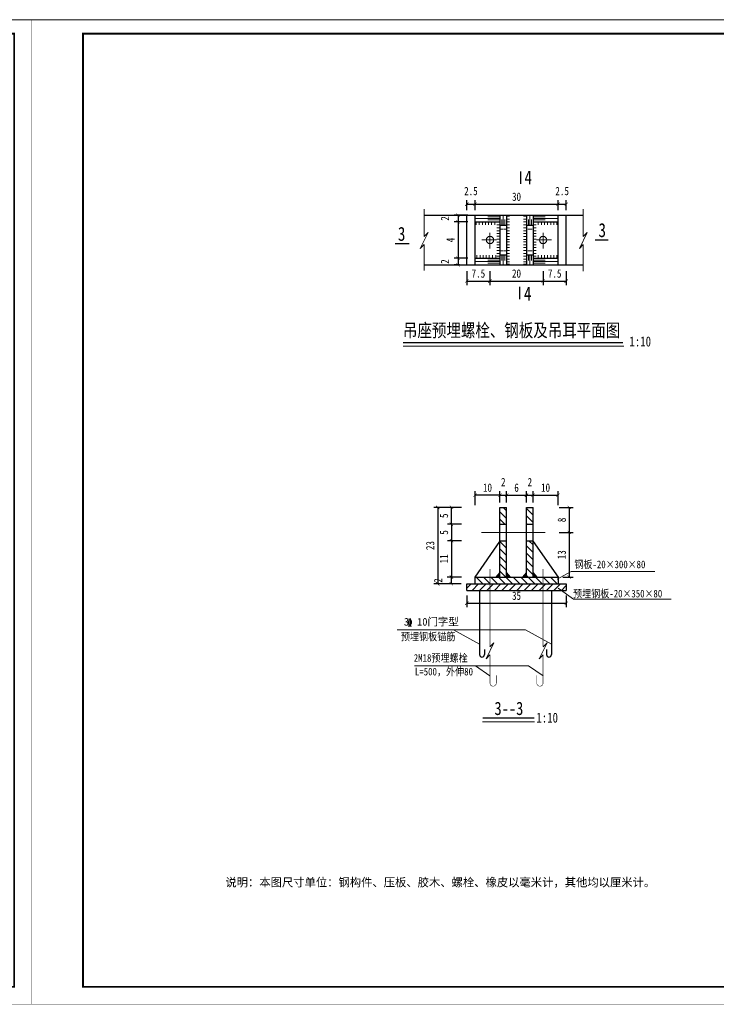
# Model space of a CAD drawing. Extents: x 36231 to 595326, y 3059 to 3871788.
# Tile 80 of 143: x 584999 to 585209, y 3865728 to 3866025. Entities that reach past the tile are written whole.
import ezdxf
from ezdxf.lldxf.tags import DXFTag

# ---------------------------------------------------------------- set-up
doc = ezdxf.new("R2010")
doc.units = 0
doc.header["$PDMODE"] = 32
doc.header["$PDSIZE"] = 0.2
doc.linetypes.add('HIDDEN', pattern=[0.375, 0.25, -0.125])
doc.layers.get('0').update_dxf_attribs({"linetype": 'CONTINUOUS'})
doc.layers.get('Defpoints').update_dxf_attribs({"linetype": 'CONTINUOUS'})
for name, color, linetype, lineweight in [('0.13文字', 3, 'CONTINUOUS', 13), ('图框１', 5, 'CONTINUOUS', 60), ('文字层', 7, 'CONTINUOUS', 15), ('标注线', 7, 'CONTINUOUS', 18), ('粗实线', 1, 'CONTINUOUS', 40), ('细实线', 3, 'CONTINUOUS', 20), ('虚线', 251, 'HIDDEN', 15), ('轮廓线', 1, 'CONTINUOUS', 30), ('轮廓西线', 1, 'CONTINUOUS', 15)]:
    doc.layers.add(name, color=color, linetype=linetype, lineweight=lineweight)
doc.styles.add('-仿宋_GB2312', font='仿宋_GB2312_0.ttf')
doc.styles.add('CHX-1', font='tssdeng.shx', dxfattribs={"width": 0.7, "height": 300, "bigfont": 'atssdchn.shx'})
doc.styles.add('HZTXT', font='仿宋_GB2312_0.ttf', dxfattribs={"width": 0.8, "height": 2.5})
tags = doc.linetypes.add('DASHDOT2', pattern=[0.5, 0.25, -0.125, 0, -0.125]).pattern_tags.tags
tags[10:11] = [DXFTag(74, 4), DXFTag(75, 0), DXFTag(340, '0'), DXFTag(46, 1.0), DXFTag(50, 0.0), DXFTag(44, 0.0), DXFTag(45, 0.0)]
tags[8:9] = [DXFTag(74, 4), DXFTag(75, 0), DXFTag(340, '0'), DXFTag(46, 1.0), DXFTag(50, 0.0), DXFTag(44, 0.0), DXFTag(45, 0.0)]
tags[6:7] = [DXFTag(74, 4), DXFTag(75, 0), DXFTag(340, '0'), DXFTag(46, 1.0), DXFTag(50, 0.0), DXFTag(44, 0.0), DXFTag(45, 0.0)]
tags[4:5] = [DXFTag(74, 4), DXFTag(75, 0), DXFTag(340, '0'), DXFTag(46, 1.0), DXFTag(50, 0.0), DXFTag(44, 0.0), DXFTag(45, 0.0)]
doc.dimstyles.new('工作室标准标注', dxfattribs={"dimtxt": 2.5, "dimasz": 1, "dimexe": 1.2, "dimexo": 1.5, "dimgap": 1, "dimtad": 1, "dimdec": 1, "dimzin": 0, "dimdsep": 46, "dimtxsty": 'HZTXT', "dimblk": 'ARCHTICK', "dimcen": 0.09, "dimadec": 0, "dimazin": 0, "dimtfac": 0.09, "dimtdec": 1, "dimtofl": 0, "dimtmove": 2, "dimatfit": 3, "dimldrblk": 'ARCHTICK', "dimfxl": 3, "dimfxlon": 1, "dimtolj": 1, "dimtzin": 0, "dimarcsym": 0})

# ---------------------------------------------------------------- blocks, each defined once
blk = doc.blocks.new('eesz')
at = {"layer": '图框１', "color": 7, "const_width": 0.467}
blk.add_lwpolyline([(25244.5, -497.6), (25244.5, -1980.6), (27344.5, -1980.6), (27344.5, -497.6)], close=True, dxfattribs=at)
blk.add_lwpolyline([(25244.5, -497.6), (25244.5, -1980.6), (27344.5, -1980.6), (27344.5, -497.6)], close=True, dxfattribs=at)
at = {"layer": '图框１', "color": 5, "const_width": 0.467}
blk.add_lwpolyline([(25244.5, -497.6), (25244.5, -1980.6), (27344.5, -1980.6), (27344.5, -497.6)], close=True, dxfattribs=at)
at = {"layer": '图框１', "color": 7}
blk.add_lwpolyline([(25322.3, -518.3, 3.11, 3.11, 0), (27318.5, -518.3, 2.59, 2.59, 0), (27318.5, -1954.6, 2.59, 2.59, 0), (25322.3, -1954.6, 2.59, 2.59, 0)], format="xyseb", close=True, dxfattribs=at)
blk.add_lwpolyline([(25322.3, -518.3, 3.11, 3.11, 0), (27318.5, -518.3, 2.59, 2.59, 0), (27318.5, -1954.6, 2.59, 2.59, 0), (25322.3, -1954.6, 2.59, 2.59, 0)], format="xyseb", close=True, dxfattribs=at)
at = {"layer": '图框１', "color": 5}
blk.add_lwpolyline([(25322.3, -518.3, 3.11, 3.11, 0), (27318.5, -518.3, 2.59, 2.59, 0), (27318.5, -1954.6, 2.59, 2.59, 0), (25322.3, -1954.6, 2.59, 2.59, 0)], format="xyseb", close=True, dxfattribs=at)
blk = doc.blocks.new('_ARCHTICK')
at = {"color": 0, "linetype": 'ByBlock', "const_width": 0.15}
blk.add_lwpolyline([(-0.5, -0.5), (0.5, 0.5)], dxfattribs=at)
blk = doc.blocks.new('*D2289')
at = {"layer": 'Defpoints', "color": 0, "lineweight": 13}
for p in [(585163.85, 3865969.32), (585161.35, 3865966.04), (585163.85, 3865966.04)]:
    blk.add_point(p, dxfattribs=at)
at = {"layer": '细实线', "color": 0, "lineweight": -2}
for p, q in [((585161.35, 3865967.54), (585161.35, 3865970.52)), ((585161.35, 3865969.32), (585163.85, 3865969.32)), ((585163.85, 3865967.54), (585163.85, 3865970.52))]:
    blk.add_line(p, q, dxfattribs=at)
at = {"layer": '细实线', "color": 0, "lineweight": -2, "rotation": 180}
blk.add_blockref('_ARCHTICK', (585161.35, 3865969.32), dxfattribs=at)
at = {"layer": '细实线', "color": 0, "lineweight": -2}
blk.add_blockref('_ARCHTICK', (585163.85, 3865969.32), dxfattribs=at)
at = {"layer": '细实线', "color": 0, "lineweight": 9, "insert": (585162.6, 3865973.27), "char_height": 2.5, "attachment_point": 5, "style": 'HZTXT'}
blk.add_mtext('\\A1;2.5', dxfattribs=at)
blk = doc.blocks.new('*D2290')
at = {"layer": 'Defpoints', "color": 0, "lineweight": 13}
for p in [(585136.35, 3865969.32), (585133.85, 3865966.04), (585136.35, 3865966.04)]:
    blk.add_point(p, dxfattribs=at)
at = {"layer": '细实线', "color": 0, "lineweight": -2}
for p, q in [((585133.85, 3865967.54), (585133.85, 3865970.52)), ((585133.85, 3865969.32), (585136.35, 3865969.32)), ((585136.35, 3865967.54), (585136.35, 3865970.52))]:
    blk.add_line(p, q, dxfattribs=at)
at = {"layer": '细实线', "color": 0, "lineweight": -2, "rotation": 180}
blk.add_blockref('_ARCHTICK', (585133.85, 3865969.32), dxfattribs=at)
at = {"layer": '细实线', "color": 0, "lineweight": -2}
blk.add_blockref('_ARCHTICK', (585136.35, 3865969.32), dxfattribs=at)
at = {"layer": '细实线', "color": 0, "lineweight": 9, "insert": (585135.1, 3865973.27), "char_height": 2.5, "attachment_point": 5, "style": 'HZTXT'}
blk.add_mtext('\\A1;2.5', dxfattribs=at)
blk = doc.blocks.new('*D2291')
at = {"layer": 'Defpoints', "color": 0, "lineweight": 13}
for p in [(585161.35, 3865969.32), (585136.35, 3865966.04), (585161.35, 3865966.04)]:
    blk.add_point(p, dxfattribs=at)
at = {"layer": '细实线', "color": 0, "lineweight": -2}
for p, q in [((585136.35, 3865967.54), (585136.35, 3865970.52)), ((585136.35, 3865969.32), (585161.35, 3865969.32)), ((585161.35, 3865967.54), (585161.35, 3865970.52))]:
    blk.add_line(p, q, dxfattribs=at)
at = {"layer": '细实线', "color": 0, "lineweight": -2, "rotation": 180}
blk.add_blockref('_ARCHTICK', (585136.35, 3865969.32), dxfattribs=at)
at = {"layer": '细实线', "color": 0, "lineweight": -2}
blk.add_blockref('_ARCHTICK', (585161.35, 3865969.32), dxfattribs=at)
at = {"layer": '细实线', "color": 0, "lineweight": 9, "insert": (585148.85, 3865971.57), "char_height": 2.5, "attachment_point": 5, "style": 'HZTXT'}
blk.add_mtext('\\A1;30', dxfattribs=at)
blk = doc.blocks.new('*D2292')
at = {"layer": 'Defpoints', "color": 0, "lineweight": 13}
for p in [(585136.35, 3865966.04), (585131.21, 3865964.04), (585136.35, 3865964.04)]:
    blk.add_point(p, dxfattribs=at)
at = {"layer": '细实线', "color": 0, "lineweight": -2}
for p, q in [((585134.21, 3865966.04), (585130.01, 3865966.04)), ((585131.21, 3865966.04), (585131.21, 3865964.04)), ((585134.21, 3865964.04), (585130.01, 3865964.04))]:
    blk.add_line(p, q, dxfattribs=at)
for p, rotation in [((585131.21, 3865966.04), 90), ((585131.21, 3865964.04), 270)]:
    blk.add_blockref('_ARCHTICK', p, dxfattribs=dict(at, rotation=rotation))
at = {"layer": '细实线', "color": 0, "lineweight": 9, "insert": (585127.26, 3865965.04), "char_height": 2.5, "attachment_point": 5, "rotation": 90, "style": 'HZTXT'}
blk.add_mtext('\\A1;2', dxfattribs=at)
blk = doc.blocks.new('*D2293')
at = {"layer": 'Defpoints', "color": 0, "lineweight": 13}
for p in [(585136.35, 3865964.04), (585131.21, 3865953.04), (585136.35, 3865953.04)]:
    blk.add_point(p, dxfattribs=at)
at = {"layer": '细实线', "color": 0, "lineweight": -2}
for p, q in [((585134.21, 3865964.04), (585130.01, 3865964.04)), ((585131.21, 3865964.04), (585131.21, 3865953.04)), ((585134.21, 3865953.04), (585130.01, 3865953.04))]:
    blk.add_line(p, q, dxfattribs=at)
for p, rotation in [((585131.21, 3865964.04), 90), ((585131.21, 3865953.04), 270)]:
    blk.add_blockref('_ARCHTICK', p, dxfattribs=dict(at, rotation=rotation))
at = {"layer": '细实线', "color": 0, "lineweight": 9, "insert": (585128.96, 3865958.54), "char_height": 2.5, "attachment_point": 5, "rotation": 90, "style": 'HZTXT'}
blk.add_mtext('\\A1;4', dxfattribs=at)
blk = doc.blocks.new('*D2294')
at = {"layer": 'Defpoints', "color": 0, "lineweight": 13}
for p in [(585131.21, 3865951.04), (585133.17, 3865951.04), (585136.35, 3865953.04)]:
    blk.add_point(p, dxfattribs=at)
at = {"layer": '细实线', "color": 0, "lineweight": -2}
for p, q in [((585134.21, 3865953.04), (585130.01, 3865953.04)), ((585131.67, 3865951.04), (585130.01, 3865951.04)), ((585131.21, 3865953.04), (585131.21, 3865951.04))]:
    blk.add_line(p, q, dxfattribs=at)
for p, rotation in [((585131.21, 3865953.04), 90), ((585131.21, 3865951.04), 270)]:
    blk.add_blockref('_ARCHTICK', p, dxfattribs=dict(at, rotation=rotation))
at = {"layer": '细实线', "color": 0, "lineweight": 9, "insert": (585127.26, 3865952.04), "char_height": 2.5, "attachment_point": 5, "rotation": 90, "style": 'HZTXT'}
blk.add_mtext('\\A1;2', dxfattribs=at)
blk = doc.blocks.new('*D2298')
at = {"layer": 'Defpoints', "color": 0, "lineweight": 13}
for p in [(585136.35, 3865881.65), (585143.85, 3865877.97), (585136.35, 3865856.97)]:
    blk.add_point(p, dxfattribs=at)
at = {"layer": '细实线', "color": 0, "lineweight": -2}
for p, q in [((585136.35, 3865878.65), (585136.35, 3865882.85)), ((585143.85, 3865879.47), (585143.85, 3865882.85)), ((585143.85, 3865881.65), (585136.35, 3865881.65))]:
    blk.add_line(p, q, dxfattribs=at)
at = {"layer": '细实线', "color": 0, "lineweight": -2, "rotation": 180}
blk.add_blockref('_ARCHTICK', (585136.35, 3865881.65), dxfattribs=at)
at = {"layer": '细实线', "color": 0, "lineweight": -2}
blk.add_blockref('_ARCHTICK', (585143.85, 3865881.65), dxfattribs=at)
at = {"layer": '细实线', "color": 0, "lineweight": 9, "insert": (585140.1, 3865883.9), "char_height": 2.5, "attachment_point": 5, "style": 'HZTXT'}
blk.add_mtext('\\A1;10', dxfattribs=at)
blk = doc.blocks.new('*D2299')
at = {"layer": 'Defpoints', "color": 0, "lineweight": 13}
for p in [(585133.85, 3865852.97), (585163.85, 3865852.97), (585163.85, 3865849.09)]:
    blk.add_point(p, dxfattribs=at)
at = {"layer": '细实线', "color": 0, "lineweight": -2}
for p, q in [((585133.85, 3865851.47), (585133.85, 3865847.89)), ((585163.85, 3865851.47), (585163.85, 3865847.89)), ((585133.85, 3865849.09), (585163.85, 3865849.09))]:
    blk.add_line(p, q, dxfattribs=at)
at = {"layer": '细实线', "color": 0, "lineweight": -2, "rotation": 180}
blk.add_blockref('_ARCHTICK', (585133.85, 3865849.09), dxfattribs=at)
at = {"layer": '细实线', "color": 0, "lineweight": -2}
blk.add_blockref('_ARCHTICK', (585163.85, 3865849.09), dxfattribs=at)
at = {"layer": '细实线', "color": 0, "lineweight": 9, "insert": (585148.85, 3865851.34), "char_height": 2.5, "attachment_point": 5, "style": 'HZTXT'}
blk.add_mtext('\\A1;35', dxfattribs=at)
blk = doc.blocks.new('*D2300')
at = {"layer": 'Defpoints', "color": 0, "lineweight": 13}
for p in [(585143.85, 3865867.92), (585129.23, 3865856.97), (585136.35, 3865856.97)]:
    blk.add_point(p, dxfattribs=at)
at = {"layer": '细实线', "color": 0, "lineweight": -2}
for p, q in [((585132.23, 3865867.92), (585128.03, 3865867.92)), ((585129.23, 3865867.92), (585129.23, 3865856.97)), ((585132.23, 3865856.97), (585128.03, 3865856.97))]:
    blk.add_line(p, q, dxfattribs=at)
for p, rotation in [((585129.23, 3865867.92), 90), ((585129.23, 3865856.97), 270)]:
    blk.add_blockref('_ARCHTICK', p, dxfattribs=dict(at, rotation=rotation))
at = {"layer": '细实线', "color": 0, "lineweight": 9, "insert": (585126.98, 3865862.45), "char_height": 2.5, "attachment_point": 5, "rotation": 90, "style": 'HZTXT'}
blk.add_mtext('\\A1;11', dxfattribs=at)
blk = doc.blocks.new('*D2301')
at = {"layer": 'Defpoints', "color": 0, "lineweight": 13}
for p in [(585143.85, 3865877.97), (585125.09, 3865854.97), (585133.85, 3865854.97)]:
    blk.add_point(p, dxfattribs=at)
at = {"layer": '细实线', "color": 0, "lineweight": -2}
for p, q in [((585128.09, 3865877.97), (585123.89, 3865877.97)), ((585125.09, 3865877.97), (585125.09, 3865854.97)), ((585128.09, 3865854.97), (585123.89, 3865854.97))]:
    blk.add_line(p, q, dxfattribs=at)
for p, rotation in [((585125.09, 3865877.97), 90), ((585125.09, 3865854.97), 270)]:
    blk.add_blockref('_ARCHTICK', p, dxfattribs=dict(at, rotation=rotation))
at = {"layer": '细实线', "color": 0, "lineweight": 9, "insert": (585122.84, 3865866.47), "char_height": 2.5, "attachment_point": 5, "rotation": 90, "style": 'HZTXT'}
blk.add_mtext('\\A1;23', dxfattribs=at)
blk = doc.blocks.new('*D2302')
at = {"layer": 'Defpoints', "color": 0, "lineweight": 13}
for p in [(585131.28, 3865856.97), (585129.17, 3865854.97), (585133.85, 3865854.97)]:
    blk.add_point(p, dxfattribs=at)
at = {"layer": '细实线', "color": 0, "lineweight": -2}
for p, q in [((585129.78, 3865856.97), (585127.97, 3865856.97)), ((585129.17, 3865856.97), (585129.17, 3865854.97)), ((585132.17, 3865854.97), (585127.97, 3865854.97))]:
    blk.add_line(p, q, dxfattribs=at)
for p, rotation in [((585129.17, 3865856.97), 90), ((585129.17, 3865854.97), 270)]:
    blk.add_blockref('_ARCHTICK', p, dxfattribs=dict(at, rotation=rotation))
at = {"layer": '细实线', "color": 0, "lineweight": 9, "insert": (585125.22, 3865855.97), "char_height": 2.5, "attachment_point": 5, "rotation": 90, "style": 'HZTXT'}
blk.add_mtext('\\A1;2', dxfattribs=at)
blk = doc.blocks.new('*D2303')
at = {"layer": 'Defpoints', "color": 0, "lineweight": 13}
for p in [(585143.85, 3865872.92), (585129.23, 3865867.92), (585143.85, 3865867.92)]:
    blk.add_point(p, dxfattribs=at)
at = {"layer": '细实线', "color": 0, "lineweight": -2}
for p, q in [((585132.23, 3865872.92), (585128.03, 3865872.92)), ((585129.23, 3865872.92), (585129.23, 3865867.92)), ((585132.23, 3865867.92), (585128.03, 3865867.92))]:
    blk.add_line(p, q, dxfattribs=at)
for p, rotation in [((585129.23, 3865872.92), 90), ((585129.23, 3865867.92), 270)]:
    blk.add_blockref('_ARCHTICK', p, dxfattribs=dict(at, rotation=rotation))
at = {"layer": '细实线', "color": 0, "lineweight": 9, "insert": (585126.98, 3865870.42), "char_height": 2.5, "attachment_point": 5, "rotation": 90, "style": 'HZTXT'}
blk.add_mtext('\\A1;5', dxfattribs=at)
blk = doc.blocks.new('*D2305')
at = {"layer": 'Defpoints', "color": 0, "lineweight": 13}
for p in [(585153.85, 3865870.42), (585161.35, 3865856.97), (585164.73, 3865856.97)]:
    blk.add_point(p, dxfattribs=at)
at = {"layer": '细实线', "color": 0, "lineweight": -2}
for p, q in [((585161.73, 3865870.42), (585165.93, 3865870.42)), ((585164.73, 3865870.42), (585164.73, 3865856.97)), ((585162.85, 3865856.97), (585165.93, 3865856.97))]:
    blk.add_line(p, q, dxfattribs=at)
for p, rotation in [((585164.73, 3865870.42), 90), ((585164.73, 3865856.97), 270)]:
    blk.add_blockref('_ARCHTICK', p, dxfattribs=dict(at, rotation=rotation))
at = {"layer": '细实线', "color": 0, "lineweight": 9, "insert": (585162.48, 3865863.7), "char_height": 2.5, "attachment_point": 5, "rotation": 90, "style": 'HZTXT'}
blk.add_mtext('\\A1;13', dxfattribs=at)
blk = doc.blocks.new('*D2306')
at = {"layer": 'Defpoints', "color": 0, "lineweight": 13}
for p in [(585161.35, 3865881.65), (585153.85, 3865877.97), (585161.35, 3865854.97)]:
    blk.add_point(p, dxfattribs=at)
at = {"layer": '细实线', "color": 0, "lineweight": -2}
for p, q in [((585153.85, 3865879.47), (585153.85, 3865882.85)), ((585161.35, 3865878.65), (585161.35, 3865882.85)), ((585153.85, 3865881.65), (585161.35, 3865881.65))]:
    blk.add_line(p, q, dxfattribs=at)
at = {"layer": '细实线', "color": 0, "lineweight": -2, "rotation": 180}
blk.add_blockref('_ARCHTICK', (585153.85, 3865881.65), dxfattribs=at)
at = {"layer": '细实线', "color": 0, "lineweight": -2}
blk.add_blockref('_ARCHTICK', (585161.35, 3865881.65), dxfattribs=at)
at = {"layer": '细实线', "color": 0, "lineweight": 9, "insert": (585157.6, 3865883.9), "char_height": 2.5, "attachment_point": 5, "style": 'HZTXT'}
blk.add_mtext('\\A1;10', dxfattribs=at)
blk = doc.blocks.new('*D2307')
at = {"layer": 'Defpoints', "color": 0, "lineweight": 13}
for p in [(585153.85, 3865877.95), (585153.85, 3865870.42), (585164.73, 3865870.42)]:
    blk.add_point(p, dxfattribs=at)
at = {"layer": '细实线', "color": 0, "lineweight": -2}
for p, q in [((585161.73, 3865877.95), (585165.93, 3865877.95)), ((585164.73, 3865877.95), (585164.73, 3865870.42)), ((585161.73, 3865870.42), (585165.93, 3865870.42))]:
    blk.add_line(p, q, dxfattribs=at)
for p, rotation in [((585164.73, 3865877.95), 90), ((585164.73, 3865870.42), 270)]:
    blk.add_blockref('_ARCHTICK', p, dxfattribs=dict(at, rotation=rotation))
at = {"layer": '细实线', "color": 0, "lineweight": 9, "insert": (585162.48, 3865874.19), "char_height": 2.5, "attachment_point": 5, "rotation": 90, "style": 'HZTXT'}
blk.add_mtext('\\A1;8', dxfattribs=at)
blk = doc.blocks.new('*D2308')
at = {"layer": 'Defpoints', "color": 0, "lineweight": 13}
for p in [(585151.85, 3865881.65), (585145.85, 3865877.97), (585151.85, 3865877.97)]:
    blk.add_point(p, dxfattribs=at)
at = {"layer": '细实线', "color": 0, "lineweight": -2}
for p, q in [((585145.85, 3865879.47), (585145.85, 3865882.85)), ((585151.85, 3865879.47), (585151.85, 3865882.85)), ((585145.85, 3865881.65), (585151.85, 3865881.65))]:
    blk.add_line(p, q, dxfattribs=at)
at = {"layer": '细实线', "color": 0, "lineweight": -2, "rotation": 180}
blk.add_blockref('_ARCHTICK', (585145.85, 3865881.65), dxfattribs=at)
at = {"layer": '细实线', "color": 0, "lineweight": -2}
blk.add_blockref('_ARCHTICK', (585151.85, 3865881.65), dxfattribs=at)
at = {"layer": '细实线', "color": 0, "lineweight": 9, "insert": (585148.85, 3865883.9), "char_height": 2.5, "attachment_point": 5, "style": 'HZTXT'}
blk.add_mtext('\\A1;6', dxfattribs=at)
blk = doc.blocks.new('*D2309')
at = {"layer": 'Defpoints', "color": 0, "lineweight": 13}
for p in [(585145.85, 3865881.65), (585143.85, 3865877.97), (585145.85, 3865877.97)]:
    blk.add_point(p, dxfattribs=at)
at = {"layer": '细实线', "color": 0, "lineweight": -2}
for p, q in [((585143.85, 3865879.47), (585143.85, 3865882.85)), ((585145.85, 3865879.47), (585145.85, 3865882.85)), ((585143.85, 3865881.65), (585145.85, 3865881.65))]:
    blk.add_line(p, q, dxfattribs=at)
at = {"layer": '细实线', "color": 0, "lineweight": -2, "rotation": 180}
blk.add_blockref('_ARCHTICK', (585143.85, 3865881.65), dxfattribs=at)
at = {"layer": '细实线', "color": 0, "lineweight": -2}
blk.add_blockref('_ARCHTICK', (585145.85, 3865881.65), dxfattribs=at)
at = {"layer": '细实线', "color": 0, "lineweight": 9, "insert": (585144.85, 3865885.6), "char_height": 2.5, "attachment_point": 5, "style": 'HZTXT'}
blk.add_mtext('\\A1;2', dxfattribs=at)
blk = doc.blocks.new('*D2310')
at = {"layer": 'Defpoints', "color": 0, "lineweight": 13}
for p in [(585153.85, 3865881.65), (585151.85, 3865877.97), (585153.85, 3865877.97)]:
    blk.add_point(p, dxfattribs=at)
at = {"layer": '细实线', "color": 0, "lineweight": -2}
for p, q in [((585151.85, 3865879.47), (585151.85, 3865882.85)), ((585153.85, 3865879.47), (585153.85, 3865882.85)), ((585151.85, 3865881.65), (585153.85, 3865881.65))]:
    blk.add_line(p, q, dxfattribs=at)
at = {"layer": '细实线', "color": 0, "lineweight": -2, "rotation": 180}
blk.add_blockref('_ARCHTICK', (585151.85, 3865881.65), dxfattribs=at)
at = {"layer": '细实线', "color": 0, "lineweight": -2}
blk.add_blockref('_ARCHTICK', (585153.85, 3865881.65), dxfattribs=at)
at = {"layer": '细实线', "color": 0, "lineweight": 9, "insert": (585152.85, 3865885.6), "char_height": 2.5, "attachment_point": 5, "style": 'HZTXT'}
blk.add_mtext('\\A1;2', dxfattribs=at)

msp = doc.modelspace()

# ---------------------------------------------------------------- hatches: boundary and pattern name
at = {"layer": '标注线'}
h = msp.add_hatch(dxfattribs=at)
h.set_pattern_fill('ANSI31', scale=0.5, angle=90, style=0)
h.set_pattern_definition([(135, (578719.481, 3867534.7647), (-1.122532, -1.122532), [])])
h.paths.add_polyline_path([(585145.85, 3865877.97), (585143.85, 3865877.97), (585143.85, 3865872.92), (585145.85, 3865872.92)])
h.paths.add_polyline_path([(585143.85, 3865856.97), (585145.85, 3865856.97), (585145.85, 3865867.92), (585143.85, 3865867.92)])
h.paths.add_polyline_path([(585153.85, 3865877.97), (585151.85, 3865877.97), (585151.85, 3865872.92), (585153.85, 3865872.92)])
h.paths.add_polyline_path([(585153.85, 3865867.92), (585151.85, 3865867.92), (585151.85, 3865856.97), (585153.85, 3865856.97)])
h = msp.add_hatch(dxfattribs=at)
h.set_pattern_fill('ANSI31', scale=0.5, angle=90, style=0)
h.set_pattern_definition([(135, (582909.8064, 3864594.9732), (-1.122532, -1.122532), [])])
h.paths.add_polyline_path([(585136.35, 3865856.97), (585136.35, 3865854.97), (585161.35, 3865854.97), (585161.35, 3865856.97)])
for points in [[(585143.85, 3865858.38), (585143.85, 3865856.97), (585142.62, 3865856.97)], [(585145.85, 3865858.38), (585145.85, 3865856.97), (585147.08, 3865856.97)], [(585151.85, 3865858.38), (585151.85, 3865856.97), (585150.62, 3865856.97)], [(585153.85, 3865858.38), (585153.85, 3865856.97), (585155.08, 3865856.97)]]:
    msp.add_hatch(color=7, dxfattribs=at).paths.add_polyline_path(points)
h = msp.add_hatch(dxfattribs=at)
h.set_pattern_fill('ANSI31', scale=0.5, style=0)
h.set_pattern_definition([(45, (582909.8064, 3864594.9732), (-1.122532, 1.122532), [])])
h.paths.add_polyline_path([(585163.85, 3865854.97), (585133.85, 3865854.97), (585133.85, 3865852.97), (585163.85, 3865852.97)])

# ---------------------------------------------------------------- linework, layer by layer
at = {"layer": '0.13文字', "lineweight": 13}
msp.add_line((590756.67, 3866024.88), (583664.28, 3866024.88), dxfattribs=at)
at = {"layer": '标注线', "color": 7}
for p, q in [((585136.68, 3865964.04), (585136.68, 3865963.14)), ((585137.62, 3865964.04), (585137.62, 3865963.14)), ((585138.55, 3865964.04), (585138.55, 3865963.14)), ((585138.55, 3865964.04), (585138.55, 3865963.14)), ((585139.48, 3865964.04), (585139.48, 3865963.14)), ((585140.41, 3865964.04), (585140.41, 3865963.14)), ((585141.34, 3865964.04), (585141.34, 3865963.14)), ((585142.34, 3865964.04), (585142.34, 3865963.14)), ((585142.95, 3865963.09), (585143.85, 3865963.09)), ((585146.75, 3865965.71), (585145.85, 3865965.71)), ((585146.75, 3865964.84), (585145.85, 3865964.84)), ((585146.75, 3865963.97), (585145.85, 3865963.97)), ((585146.75, 3865963.09), (585145.85, 3865963.09)), ((585150.95, 3865965.71), (585151.85, 3865965.71)), ((585150.95, 3865964.84), (585151.85, 3865964.84)), ((585150.95, 3865963.97), (585151.85, 3865963.97)), ((585150.95, 3865963.09), (585151.85, 3865963.09)), ((585154.75, 3865963.09), (585153.85, 3865963.09)), ((585155.42, 3865964.04), (585155.42, 3865963.14)), ((585156.35, 3865964.04), (585156.35, 3865963.14)), ((585157.28, 3865964.04), (585157.28, 3865963.14)), ((585158.22, 3865964.04), (585158.22, 3865963.14)), ((585159.15, 3865964.04), (585159.15, 3865963.14)), ((585159.15, 3865964.04), (585159.15, 3865963.14)), ((585160.08, 3865964.04), (585160.08, 3865963.14)), ((585161.01, 3865964.04), (585161.01, 3865963.14)), ((585142.95, 3865962.22), (585143.85, 3865962.22)), ((585142.95, 3865961.35), (585143.85, 3865961.35)), ((585142.95, 3865960.54), (585143.85, 3865960.54)), ((585146.75, 3865962.22), (585145.85, 3865962.22)), ((585146.75, 3865961.35), (585145.85, 3865961.35)), ((585146.75, 3865960.48), (585145.85, 3865960.48)), ((585150.95, 3865962.22), (585151.85, 3865962.22)), ((585150.95, 3865961.35), (585151.85, 3865961.35)), ((585150.95, 3865960.48), (585151.85, 3865960.48)), ((585154.75, 3865962.22), (585153.85, 3865962.22)), ((585154.75, 3865961.35), (585153.85, 3865961.35)), ((585154.75, 3865960.54), (585153.85, 3865960.54)), ((585142.95, 3865959.67), (585143.85, 3865959.67)), ((585142.95, 3865958.8), (585143.85, 3865958.8)), ((585142.95, 3865957.92), (585143.85, 3865957.92)), ((585142.95, 3865957.05), (585143.85, 3865957.05)), ((585146.75, 3865959.6), (585145.85, 3865959.6)), ((585146.75, 3865958.73), (585145.85, 3865958.73)), ((585146.75, 3865957.99), (585145.85, 3865957.99)), ((585146.75, 3865957.12), (585145.85, 3865957.12)), ((585150.95, 3865959.6), (585151.85, 3865959.6)), ((585150.95, 3865958.73), (585151.85, 3865958.73)), ((585150.95, 3865957.99), (585151.85, 3865957.99)), ((585150.95, 3865957.12), (585151.85, 3865957.12)), ((585154.75, 3865959.67), (585153.85, 3865959.67)), ((585154.75, 3865958.8), (585153.85, 3865958.8)), ((585154.75, 3865957.92), (585153.85, 3865957.92)), ((585154.75, 3865957.05), (585153.85, 3865957.05)), ((585142.95, 3865956.24), (585143.85, 3865956.24)), ((585142.95, 3865955.37), (585143.85, 3865955.37)), ((585142.95, 3865954.5), (585143.85, 3865954.5)), ((585146.75, 3865956.24), (585145.85, 3865956.24)), ((585146.75, 3865955.37), (585145.85, 3865955.37)), ((585146.75, 3865954.5), (585145.85, 3865954.5)), ((585150.95, 3865956.24), (585151.85, 3865956.24)), ((585150.95, 3865955.37), (585151.85, 3865955.37)), ((585150.95, 3865954.5), (585151.85, 3865954.5)), ((585154.75, 3865956.24), (585153.85, 3865956.24)), ((585154.75, 3865955.37), (585153.85, 3865955.37)), ((585154.75, 3865954.5), (585153.85, 3865954.5)), ((585136.92, 3865953.04), (585136.92, 3865953.94)), ((585137.85, 3865953.04), (585137.85, 3865953.94)), ((585138.78, 3865953.04), (585138.78, 3865953.94)), ((585139.71, 3865953.04), (585139.71, 3865953.94)), ((585139.71, 3865953.04), (585139.71, 3865953.94)), ((585140.65, 3865953.04), (585140.65, 3865953.94)), ((585141.58, 3865953.04), (585141.58, 3865953.94)), ((585142.58, 3865953.04), (585142.58, 3865953.94)), ((585142.95, 3865953.69), (585143.85, 3865953.69)), ((585146.75, 3865953.63), (585145.85, 3865953.63)), ((585146.75, 3865952.75), (585145.85, 3865952.75)), ((585146.75, 3865952.01), (585145.85, 3865952.01)), ((585146.75, 3865951.27), (585145.85, 3865951.27)), ((585150.95, 3865953.63), (585151.85, 3865953.63)), ((585150.95, 3865952.75), (585151.85, 3865952.75)), ((585150.95, 3865952.01), (585151.85, 3865952.01)), ((585150.95, 3865951.27), (585151.85, 3865951.27)), ((585154.75, 3865953.69), (585153.85, 3865953.69)), ((585155.42, 3865953.04), (585155.42, 3865953.94)), ((585156.35, 3865953.04), (585156.35, 3865953.94)), ((585157.28, 3865953.04), (585157.28, 3865953.94)), ((585158.22, 3865953.04), (585158.22, 3865953.94)), ((585159.15, 3865953.04), (585159.15, 3865953.94)), ((585159.15, 3865953.04), (585159.15, 3865953.94)), ((585160.08, 3865953.04), (585160.08, 3865953.94)), ((585161.01, 3865953.04), (585161.01, 3865953.94)), ((585114.66, 3865926.57), (585181.15, 3865926.57)), ((585143.85, 3865858.38), (585142.62, 3865856.97)), ((585145.85, 3865858.38), (585147.08, 3865856.97)), ((585151.85, 3865858.38), (585150.62, 3865856.97)), ((585153.85, 3865858.38), (585155.08, 3865856.97)), ((585138.6, 3865813.38), (585154.22, 3865813.38))]:
    msp.add_line(p, q, dxfattribs=at)
at = {"layer": '标注线', "color": 7, "const_width": 0.4}
for points in [[(585150.05, 3865975.4), (585150.05, 3865979.22)], [(585116.52, 3865957.39), (585112.21, 3865957.39)], [(585176.56, 3865958.56), (585172.55, 3865958.56)], [(585149.81, 3865940.68), (585149.81, 3865944.5)], [(585114.66, 3865927.64), (585180.99, 3865927.64)], [(585138.6, 3865814.46), (585154.22, 3865814.46)]]:
    msp.add_lwpolyline(points, dxfattribs=at)
at = {"layer": '标注线', "color": 7}
for centre in [(585140.85, 3865958.54), (585156.85, 3865958.54)]:
    msp.add_circle(centre, 1.1, dxfattribs=at)
at = {"layer": '细实线', "lineweight": 9}
for p, q in [((585120.97, 3865967.85), (585120.97, 3865959.62)), ((585144.85, 3865963.04), (585144.85, 3865966.04)), ((585152.87, 3865963.04), (585152.87, 3865966.04)), ((585168.98, 3865967.85), (585168.98, 3865959.62)), ((585143.85, 3865965.05), (585136.35, 3865965.05)), ((585143.85, 3865965.51), (585140.2, 3865965.51)), ((585143.85, 3865964.58), (585140.2, 3865964.58)), ((585144.38, 3865963.04), (585144.38, 3865964.69)), ((585145.31, 3865963.04), (585145.31, 3865964.69)), ((585152.41, 3865963.04), (585152.41, 3865964.69)), ((585153.34, 3865963.04), (585153.34, 3865964.69)), ((585153.85, 3865965.51), (585157.5, 3865965.51)), ((585153.85, 3865965.05), (585161.35, 3865965.05)), ((585153.85, 3865964.58), (585157.5, 3865964.58)), ((585122.17, 3865960.82), (585119.77, 3865956.02)), ((585120.97, 3865959.62), (585122.17, 3865960.82)), ((585170.18, 3865960.82), (585167.78, 3865956.02)), ((585168.98, 3865959.62), (585170.18, 3865960.82)), ((585119.77, 3865956.02), (585120.97, 3865957.22)), ((585120.97, 3865957.22), (585120.97, 3865949.3)), ((585167.78, 3865956.02), (585168.98, 3865957.22)), ((585168.98, 3865957.22), (585168.98, 3865949.18)), ((585144.38, 3865954.04), (585144.38, 3865952.39)), ((585144.85, 3865954.04), (585144.85, 3865951.04)), ((585145.31, 3865954.04), (585145.31, 3865952.39)), ((585152.41, 3865954.04), (585152.41, 3865952.39)), ((585152.87, 3865954.04), (585152.87, 3865951.04)), ((585153.34, 3865954.04), (585153.34, 3865952.39)), ((585143.85, 3865952.04), (585136.35, 3865952.04)), ((585143.85, 3865952.5), (585140.2, 3865952.5)), ((585143.85, 3865951.57), (585140.2, 3865951.57)), ((585153.85, 3865952.5), (585157.5, 3865952.5)), ((585153.85, 3865952.04), (585161.35, 3865952.04)), ((585153.85, 3865951.57), (585157.5, 3865951.57)), ((585161.05, 3865856.3), (585165.28, 3865858.69)), ((585165.28, 3865858.69), (585190.53, 3865858.69)), ((585161.43, 3865853.58), (585165.99, 3865850.27)), ((585165.99, 3865850.27), (585195.42, 3865850.27)), ((585112.87, 3865841.11), (585151.58, 3865841.11)), ((585129.88, 3865841.11), (585137.68, 3865836.8)), ((585151.58, 3865841.11), (585159.38, 3865836.8)), ((585142.05, 3865837.16), (585139.65, 3865832.36)), ((585140.85, 3865835.96), (585142.05, 3865837.16)), ((585158.05, 3865837.16), (585155.65, 3865832.36)), ((585156.85, 3865835.96), (585158.05, 3865837.16)), ((585139.65, 3865832.36), (585140.85, 3865833.56)), ((585155.65, 3865832.36), (585156.85, 3865833.56)), ((585118.09, 3865830.27), (585152.49, 3865830.27)), ((585136.49, 3865830.27), (585140.85, 3865827.2)), ((585152.49, 3865830.27), (585156.85, 3865827.2))]:
    msp.add_line(p, q, dxfattribs=at)
at = {"layer": '细实线', "color": 1, "linetype": 'DASHDOT2'}
for p, q in [((585140.85, 3865955.95), (585140.85, 3865960.74)), ((585156.85, 3865955.95), (585156.85, 3865960.74)), ((585138.35, 3865958.54), (585142.85, 3865958.54)), ((585154.85, 3865958.54), (585159.35, 3865958.54))]:
    msp.add_line(p, q, dxfattribs=at)
at = {"layer": '细实线', "color": 1, "linetype": 'DASHDOT2', "ltscale": 3}
msp.add_line((585138.25, 3865870.42), (585157.53, 3865870.42), dxfattribs=at)
at = {"layer": '虚线', "color": 7}
for p, q in [((585143.85, 3865961.79), (585145.85, 3865961.79)), ((585151.85, 3865961.79), (585153.85, 3865961.79)), ((585143.85, 3865955.29), (585145.85, 3865955.29)), ((585151.85, 3865955.29), (585153.85, 3865955.29))]:
    msp.add_line(p, q, dxfattribs=at)
at = {"layer": '轮廓线', "color": 7}
for p, q in [((585153.85, 3865966.04), (585161.35, 3865966.04)), ((585136.35, 3865951.04), (585143.85, 3865951.04))]:
    msp.add_line(p, q, dxfattribs=at)
at = {"layer": '轮廓西线', "color": 4, "lineweight": 30}
for p, q in [((585120.97, 3865966.04), (585168.98, 3865966.04)), ((585133.85, 3865966.04), (585163.85, 3865966.04)), ((585133.85, 3865951.04), (585133.85, 3865966.04)), ((585136.35, 3865951.04), (585136.35, 3865966.04)), ((585136.35, 3865966.04), (585161.35, 3865966.04)), ((585136.35, 3865966.04), (585143.85, 3865966.04)), ((585143.85, 3865966.04), (585143.85, 3865951.04)), ((585145.85, 3865966.04), (585145.85, 3865951.04)), ((585151.85, 3865966.04), (585151.85, 3865951.04)), ((585153.85, 3865966.04), (585153.85, 3865951.04)), ((585161.35, 3865951.04), (585161.35, 3865966.04)), ((585163.85, 3865951.04), (585163.85, 3865966.04)), ((585136.35, 3865964.04), (585143.85, 3865964.04)), ((585143.85, 3865963.04), (585145.85, 3865963.04)), ((585151.85, 3865963.04), (585153.85, 3865963.04)), ((585153.85, 3865964.04), (585161.35, 3865964.04)), ((585143.85, 3865954.04), (585145.85, 3865954.04)), ((585151.85, 3865954.04), (585153.85, 3865954.04)), ((585120.97, 3865951.04), (585168.98, 3865951.04)), ((585136.35, 3865953.04), (585143.85, 3865953.04)), ((585153.85, 3865953.04), (585161.35, 3865953.04)), ((585153.85, 3865951.04), (585161.35, 3865951.04)), ((585143.85, 3865856.97), (585143.85, 3865877.97)), ((585143.85, 3865877.97), (585145.85, 3865877.97)), ((585145.85, 3865856.97), (585145.85, 3865877.97)), ((585151.85, 3865856.97), (585151.85, 3865877.97)), ((585151.85, 3865877.97), (585153.85, 3865877.97)), ((585153.85, 3865856.97), (585153.85, 3865877.97)), ((585143.85, 3865872.92), (585145.85, 3865872.92)), ((585151.85, 3865872.92), (585153.85, 3865872.92)), ((585143.85, 3865867.92), (585145.85, 3865867.92)), ((585151.85, 3865867.92), (585153.85, 3865867.92)), ((585136.35, 3865856.97), (585143.85, 3865867.72)), ((585153.85, 3865867.72), (585161.35, 3865856.97)), ((585136.35, 3865856.97), (585161.35, 3865856.97)), ((585136.35, 3865854.97), (585136.35, 3865856.97)), ((585161.35, 3865856.97), (585161.35, 3865854.97)), ((585133.85, 3865854.97), (585163.85, 3865854.97)), ((585133.85, 3865852.97), (585133.85, 3865854.97)), ((585163.85, 3865854.97), (585163.85, 3865852.97)), ((585133.85, 3865852.97), (585163.85, 3865852.97)), ((585137.68, 3865852.97), (585159.38, 3865852.97)), ((585137.68, 3865852.97), (585137.68, 3865833.62)), ((585159.38, 3865852.97), (585159.38, 3865833.62)), ((585139.18, 3865835.17), (585139.18, 3865833.62)), ((585157.89, 3865835.17), (585157.89, 3865833.62))]:
    msp.add_line(p, q, dxfattribs=at)
at = {"layer": '轮廓西线', "color": 4, "lineweight": 30, "const_width": 0.15}
for points in [[(585140.85, 3865835.96), (585140.85, 3865859.43)], [(585156.85, 3865859.43), (585156.85, 3865835.96)], [(585140.85, 3865833.56), (585140.85, 3865825.04)], [(585156.85, 3865833.56), (585156.85, 3865825.04)], [(585142.74, 3865827.35), (585142.74, 3865825.04)], [(585154.95, 3865827.35), (585154.95, 3865825.04)]]:
    msp.add_lwpolyline(points, dxfattribs=at)
for points in [[(585140.85, 3865825.04, 1), (585142.74, 3865825.04)], [(585154.95, 3865825.04, 1), (585156.85, 3865825.04)]]:
    msp.add_lwpolyline(points, format="xyb", dxfattribs=at)
at = {"layer": '轮廓西线', "color": 4, "lineweight": 30}
for centre in [(585138.43, 3865833.62), (585158.63, 3865833.62)]:
    msp.add_arc(centre, 0.747, 180, 0, dxfattribs=at)

# ---------------------------------------------------------------- block references
at = {"layer": '文字层', "xscale": 0.1999999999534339, "yscale": 0.2000000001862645, "zscale": 0.2}
for p in [(579533.71, 3866124.4), (579953.71, 3866124.4)]:
    msp.add_blockref('eesz', p, dxfattribs=at)

# ---------------------------------------------------------------- texts
at = {"layer": '粗实线', "insert": (585061.08, 3865766.23), "char_height": 2.5, "width": 142.9245, "attachment_point": 1, "style": '-仿宋_GB2312'}
msp.add_mtext('{\\C0;说明：本图尺寸单位：钢构件、压板、胶木、螺栓、橡皮以毫米计，其他均以厘米计。}', dxfattribs=at)
at = {"layer": '细实线', "color": 7, "style": '-仿宋_GB2312', "width": 0.8}
for s, height, p in [('4', 4.2, (585151.23, 3865975.28)), ('3', 4.2, (585173.53, 3865959.42)), ('3', 4.2, (585113.07, 3865958.3)), ('4', 4.2, (585151.07, 3865940.28)), ('吊座预埋螺栓、钢板及吊耳平面图', 4, (585114.62, 3865929.33)), ('1:10', 3, (585182.87, 3865926.47)), ('3--3', 4, (585142.19, 3865815.41)), ('1:10', 3, (585154.82, 3865813.11))]:
    msp.add_text(s, height=height, dxfattribs=at).set_placement(p)
at = {"layer": '细实线', "lineweight": 9, "style": '-仿宋_GB2312', "width": 0.85}
for s, p in [('钢板-20×300×80', (585166.26, 3865859.64)), ('预埋钢板-20×350×80', (585165.87, 3865850.84)), ('预埋钢板锚筋', (585113.99, 3865837.89)), ('2M18预埋螺栓', (585117.87, 3865831.45)), ('L=500，外伸80', (585118.21, 3865827.34))]:
    msp.add_text(s, height=2.3, dxfattribs=at).set_placement(p)
at = {"layer": '细实线', "lineweight": 13, "insert": (585117.39, 3865842.14), "char_height": 2.3, "width": 4.157, "attachment_point": 9, "style": 'CHX-1'}
msp.add_mtext('\x84', dxfattribs=at)
at = {"layer": '细实线', "lineweight": 9, "insert": (585114.91, 3865844.65), "char_height": 2.3, "width": 23.0212, "attachment_point": 1, "style": '-仿宋_GB2312'}
msp.add_mtext('3 {\\fPMingLiU|b0|i0|c134|p18; \\fKaiTi_GB2312|b0|i0|c134|p49;10}门字型', dxfattribs=at)

# ---------------------------------------------------------------- dimensions: what is measured, and where the dimension line sits
at = {"layer": '细实线', "lineweight": 9}
for base, p1, p2, override, picture, middle in [((585136.35, 3865969.32), (585133.85, 3865966.04), (585136.35, 3865966.04), {"dimdec": 1, "dimlfac": 1}, '*D2290', (585135.1, 3865973.27)), ((585163.85, 3865969.32), (585161.35, 3865966.04), (585163.85, 3865966.04), {"dimlfac": 1}, '*D2289', (585162.6, 3865973.27)), ((585145.85, 3865881.65), (585143.85, 3865877.97), (585145.85, 3865877.97), {"dimdec": 0, "dimlfac": 1}, '*D2309', (585144.85, 3865885.6)), ((585153.85, 3865881.65), (585151.85, 3865877.97), (585153.85, 3865877.97), {"dimdec": 0, "dimlfac": 1}, '*D2310', (585152.85, 3865885.6)), ((585151.85, 3865881.65), (585145.85, 3865877.97), (585151.85, 3865877.97), {"dimdec": 0, "dimlfac": 1}, '*D2308', (585148.85, 3865883.9))]:
    dim = msp.add_linear_dim(base=base, p1=p1, p2=p2, dimstyle='工作室标准标注', override=override, dxfattribs=at)
    dim.commit()
    dim.dimension.update_dxf_attribs({"geometry": picture, "text_midpoint": middle})
for base, p1, p2, text, override, picture, middle in [((585161.35, 3865969.32), (585136.35, 3865966.04), (585161.35, 3865966.04), '30', {"dimdec": 0}, '*D2291', (585148.85, 3865971.57)), ((585136.35, 3865881.65), (585143.85, 3865877.97), (585136.35, 3865856.97), '10', {"dimdec": 0, "dimlfac": 1}, '*D2298', (585140.1, 3865883.9)), ((585161.35, 3865881.65), (585153.85, 3865877.97), (585161.35, 3865854.97), '10', {"dimdec": 0, "dimlfac": 1}, '*D2306', (585157.6, 3865883.9)), ((585163.85, 3865849.09), (585133.85, 3865852.97), (585163.85, 3865852.97), '35', {"dimdec": 0, "dimlfac": 1}, '*D2299', (585148.85, 3865851.34))]:
    dim = msp.add_linear_dim(base=base, p1=p1, p2=p2, text=text, dimstyle='工作室标准标注', override=override, dxfattribs=at)
    dim.commit()
    dim.dimension.update_dxf_attribs({"geometry": picture, "text_midpoint": middle})
for base, p1, p2, picture, middle in [((585131.21, 3865964.04), (585136.35, 3865966.04), (585136.35, 3865964.04), '*D2292', (585127.26, 3865965.04)), ((585131.21, 3865951.04), (585136.35, 3865953.04), (585133.17, 3865951.04), '*D2294', (585127.26, 3865952.04)), ((585125.09, 3865854.97), (585143.85, 3865877.97), (585133.85, 3865854.97), '*D2301', (585122.84, 3865866.47)), ((585164.73, 3865870.42), (585153.85, 3865877.95), (585153.85, 3865870.42), '*D2307', (585162.48, 3865874.19)), ((585129.23, 3865867.92), (585143.85, 3865872.92), (585143.85, 3865867.92), '*D2303', (585126.98, 3865870.42)), ((585164.73, 3865856.97), (585153.85, 3865870.42), (585161.35, 3865856.97), '*D2305', (585162.48, 3865863.7)), ((585129.23, 3865856.97), (585143.85, 3865867.92), (585136.35, 3865856.97), '*D2300', (585126.98, 3865862.45)), ((585129.17, 3865854.97), (585131.28, 3865856.97), (585133.85, 3865854.97), '*D2302', (585125.22, 3865855.97))]:
    dim = msp.add_linear_dim(base=base, p1=p1, p2=p2, angle=90, dimstyle='工作室标准标注', override={"dimdec": 0, "dimlfac": 1}, dxfattribs=at)
    dim.commit()
    dim.dimension.update_dxf_attribs({"geometry": picture, "text_midpoint": middle})
dim = msp.add_linear_dim(base=(585131.21, 3865953.04), p1=(585136.35, 3865964.04), p2=(585136.35, 3865953.04), angle=90, text='4', dimstyle='工作室标准标注', override={"dimdec": 0, "dimlfac": 1}, dxfattribs=at)
dim.commit()
dim.dimension.update_dxf_attribs({"geometry": '*D2293', "text_midpoint": (585128.96, 3865958.54)})
for base, p1, p2, text, override in [((585140.85, 3865946.18), (585133.85, 3865951.04), (585140.85, 3865958.35), '7.5', {"dimdec": 0}), ((585156.85, 3865946.18), (585140.85, 3865958.35), (585156.85, 3865958.35), '20', {"dimdec": 0}), ((585163.85, 3865946.18), (585156.85, 3865958.35), (585163.85, 3865951.04), '7.5', {"dimdec": 0, "dimlfac": 1})]:
    msp.add_linear_dim(base=base, p1=p1, p2=p2, text=text, dimstyle='工作室标准标注', override=override, dxfattribs=at).render()
msp.add_linear_dim(base=(585129.23, 3865877.97), p1=(585143.85, 3865872.92), p2=(585143.85, 3865877.97), angle=90, dimstyle='工作室标准标注', override={"dimdec": 0, "dimlfac": 1}, dxfattribs=at).render()

doc.saveas('drawing.dxf')
